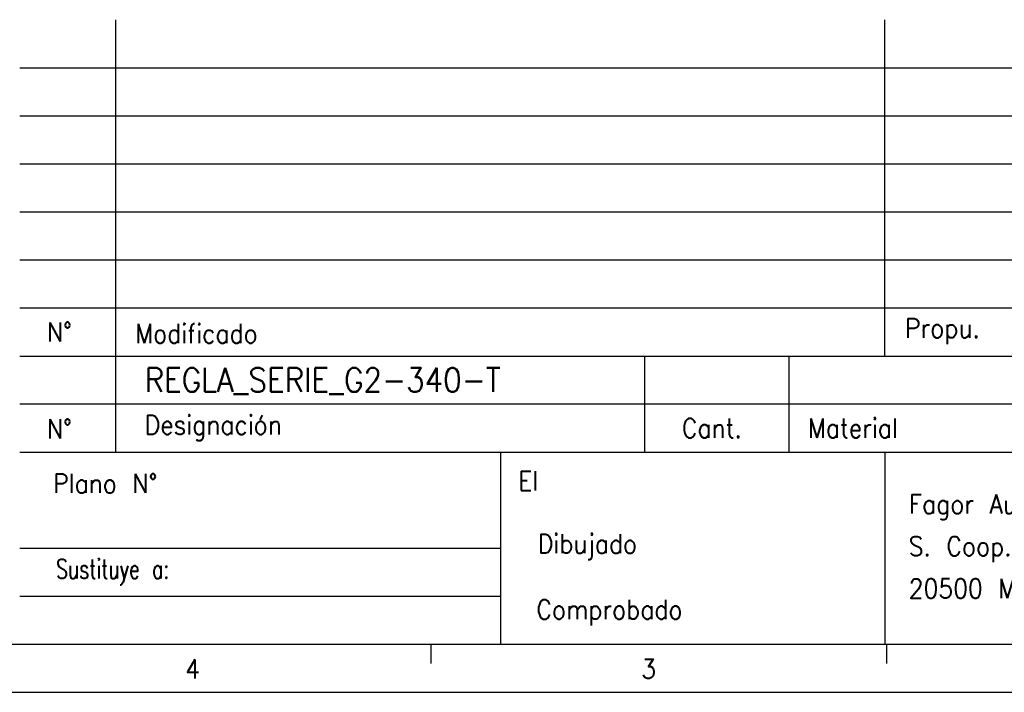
# Model space of a CAD drawing. Header units: millimetres. Extents: x -285 to 970, y -217 to 203.
# Tile 10 of 24: x 119 to 222, y -217 to -147. Entities that reach past the tile are written whole.
import ezdxf

# ---------------------------------------------------------------- set-up
doc = ezdxf.new("R2010")
doc.units = ezdxf.units.MM
doc.layers.add('1', color=7, linetype='Continuous')
doc.styles.add('CONVERTER_11', font='txt.shx', dxfattribs={"width": 0.9})
doc.styles.add('CONVERTER_13', font='txt.shx', dxfattribs={"width": 0.72})

# ---------------------------------------------------------------- blocks, each defined once
blk = doc.blocks.new('Marco_a2', base_point=(304.2098802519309, -212.0197288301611))
at = {"layer": '1', "color": 7, "linetype": 'Continuous'}
for p, q in [((129.209880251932, -192.0197288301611), (129.209880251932, -147.0197288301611)), ((209.2098802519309, -182.0197288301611), (209.2098802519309, -147.0197288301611)), ((119.209880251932, -182.0197288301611), (184.2098802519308, -182.0197288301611)), ((184.2098802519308, -182.0197288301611), (199.2098802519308, -182.0197288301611)), ((184.2098802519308, -182.0197288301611), (184.2098802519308, -192.0197288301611)), ((199.2098802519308, -182.0197288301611), (199.2098802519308, -192.0197288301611)), ((199.2098802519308, -182.0197288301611), (304.2098802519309, -182.0197288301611)), ((119.209880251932, -192.0197288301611), (304.2098802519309, -192.0197288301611)), ((169.209880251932, -192.0197288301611), (169.209880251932, -202.0197288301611)), ((209.2098802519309, -192.0197288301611), (209.2098802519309, -212.0197288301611)), ((119.209880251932, -202.0197288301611), (169.209880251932, -202.0197288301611)), ((169.209880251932, -202.0197288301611), (169.209880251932, -207.0197288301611)), ((169.209880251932, -207.0197288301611), (169.209880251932, -212.0197288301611)), ((-264.7901197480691, -212.0197288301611), (304.2098802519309, -212.0197288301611))]:
    blk.add_line(p, q, dxfattribs=at)
at = {"layer": '1', "color": 2, "linetype": 'Continuous'}
for p, q in [((119.209880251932, -152.0197288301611), (304.2098802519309, -152.0197288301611)), ((119.209880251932, -157.0197288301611), (252.2098802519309, -157.0197288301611)), ((119.209880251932, -162.0197288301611), (252.2098802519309, -162.0197288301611)), ((119.209880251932, -167.0197288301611), (252.2098802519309, -167.0197288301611)), ((119.209880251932, -172.0197288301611), (252.2098802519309, -172.0197288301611)), ((119.209880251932, -177.0197288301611), (252.2098802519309, -177.0197288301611)), ((304.2098802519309, -187.0197288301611), (119.209880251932, -187.0197288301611)), ((119.209880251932, -207.0197288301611), (169.209880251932, -207.0197288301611)), ((161.9598802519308, -212.0197288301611), (161.9598802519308, -214.0197288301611)), ((209.3765469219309, -212.0197288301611), (209.3765469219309, -214.0197288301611)), ((-284.7901197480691, -217.0197288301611), (309.2098802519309, -217.0197288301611))]:
    blk.add_line(p, q, dxfattribs=at)
at = {"layer": '1', "color": 2, "style": 'CONVERTER_11', "width": 0.9}
blk.add_text('El', height=2, dxfattribs=at).set_placement((171.0664110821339, -196.0197288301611))
at = {"layer": '1', "color": 2, "char_height": 2}
for s, insert, attachment_point, line_spacing_factor, style in [('N°', (123.3313366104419, -179.5197288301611), 5, 1.32052821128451, 'CONVERTER_11'), ('Propu.', (211.2975732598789, -179.4519769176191), 4, 1.32052821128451, 'CONVERTER_11'), ('Modificado', (131.23655298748, -179.6881451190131), 4, 1.32052821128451, 'CONVERTER_11'), ('N°', (123.3313366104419, -189.5964714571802), 5, 1.32052821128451, 'CONVERTER_11'), ('Designación', (132.2098802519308, -189.5197288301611), 4, 1.32052821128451, 'CONVERTER_11'), ('Cant.', (191.2098802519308, -189.5197288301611), 5, 1.32052821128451, 'CONVERTER_11'), ('Material', (201.2098802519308, -189.5197288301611), 4, 1.32052821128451, 'CONVERTER_11'), ('Plano N°', (133.5418182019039, -195.2752464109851), 6, 1.32052821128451, 'CONVERTER_11'), ('Fagor Automation\\PS. Coop.\\P20500 Mondragón', (211.6833092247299, -202.1551470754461), 4, 1.32052821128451, 'CONVERTER_11'), ('Dibujado', (183.4297254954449, -201.8879560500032), 6, 1.32052821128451, 'CONVERTER_11'), ('Sustituye a:', (134.7703009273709, -204.5197288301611), 6, 1.32052821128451, 'CONVERTER_13'), ('Comprobado', (188.153089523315, -208.7368338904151), 6, 1.32052821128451, 'CONVERTER_11'), ('4', (136.4162557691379, -214.5898620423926), 4, 1.20048019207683, 'CONVERTER_11'), ('3', (183.8610408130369, -214.5794825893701), 4, 1.20048019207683, 'CONVERTER_11')]:
    blk.add_mtext(s, dxfattribs=dict(at, insert=insert, attachment_point=attachment_point, line_spacing_factor=line_spacing_factor, style=style))
blk = doc.blocks.new('Top', base_point=(304.2098802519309, -212.0197288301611))
blk.add_blockref('Marco_a2', (304.2098802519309, -212.0197288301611))
at = {"layer": '1', "color": 2, "style": 'CONVERTER_11', "width": 0.9}
blk.add_text('REGLA_SERIE_G2-340-T', height=2.5, dxfattribs=at).set_placement((132.209880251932, -185.7547648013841))

msp = doc.modelspace()

# ---------------------------------------------------------------- block references
msp.add_blockref('Top', (304.2098802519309, -212.0197288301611))

doc.saveas('drawing.dxf')
